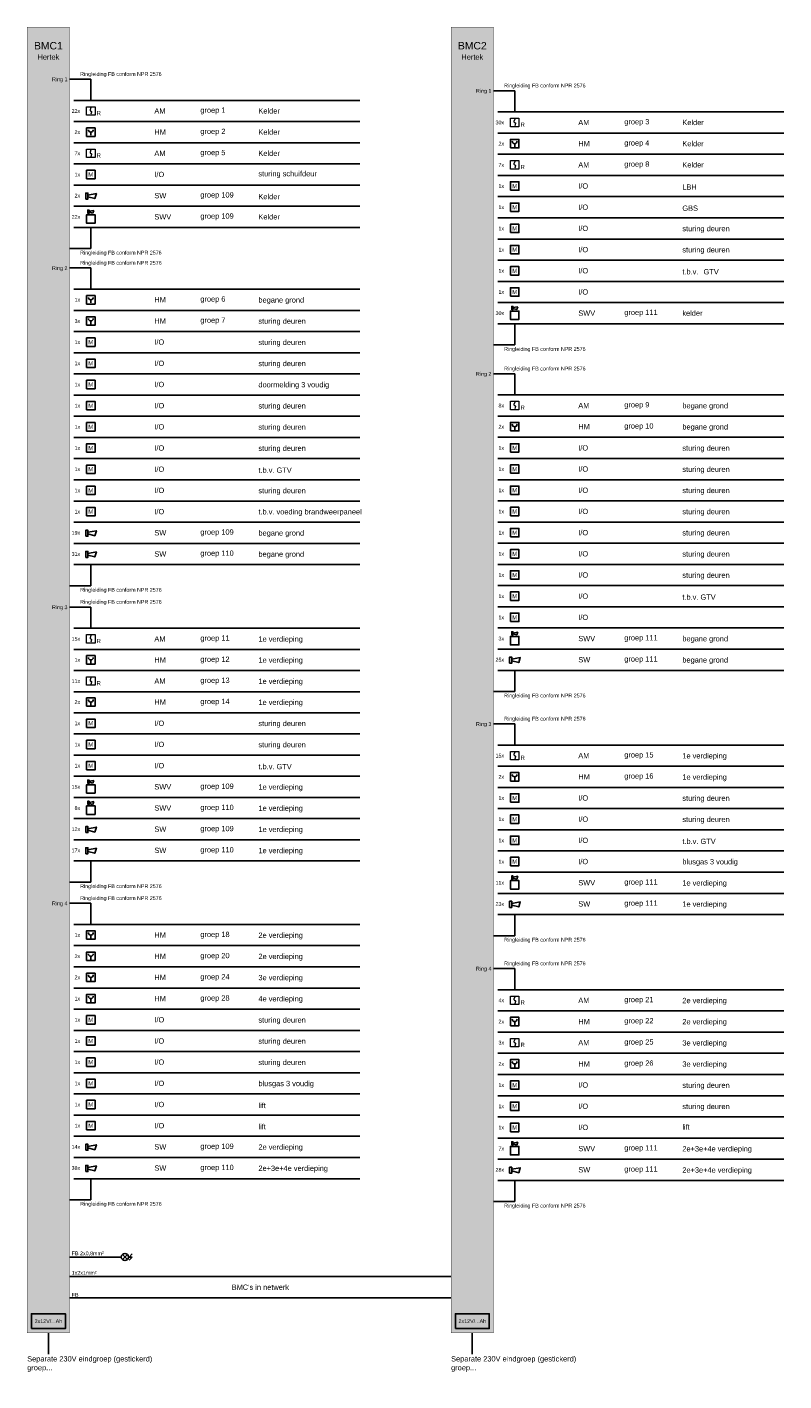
# Model space of a CAD drawing. Header units: millimetres. Extents: x -285897 to 196785, y -309320 to 420074.
# Tile 8 of 10: x 161080 to 196785, y -44418 to 19491. Entities that reach past the tile are written whole.
import ezdxf
from ezdxf.enums import TextEntityAlignment as Align

# ---------------------------------------------------------------- set-up
doc = ezdxf.new("R2010")
doc.units = ezdxf.units.MM
doc.layers.add('BMI', color=1, linetype='Continuous')
doc.layers.add('BRANDMELD', color=1, linetype='Continuous', lineweight=15)
doc.styles.get("Standard").update_dxf_attribs({"font": 'arial.ttf'})
doc.styles.add('TAG', font='swiss.ttf', dxfattribs={"height": 2.5})

# ---------------------------------------------------------------- blocks, each defined once
blk = doc.blocks.new('BMI-FL')
at = {"color": 0}
for p, q in [((-120, -120), (120, 120)), ((120, -120), (-120, 120)), ((195, 0), (345, 150)), ((195, 0), (345, 0)), ((195, -150), (345, 0))]:
    blk.add_line(p, q, dxfattribs=at)
blk.add_lwpolyline([(195, -150, 0, 40, 0), (245, -100, 40, 40, 0)], format="xyseb", dxfattribs=at)
blk.add_circle((0, 0), 170, dxfattribs=at)
at = {"color": 0, "flags": 8}
blk.add_attdef('NUMMER', text='', height=250, dxfattribs=at).set_placement((0, -270), align=Align.TOP_CENTER)
blk = doc.blocks.new('BMI-HM')
at = {"color": 0}
blk.add_line((0, 0), (0, -150), dxfattribs=at)
at = {"color": 0, "linetype": 'Continuous'}
blk.add_lwpolyline([(-200, -200), (-200, 200), (200, 200), (200, -200), (-200, -200)], dxfattribs=at)
at = {"color": 0}
blk.add_arc((0, 115), 115, 180, 0, dxfattribs=at)
at = {"color": 0, "flags": 8}
blk.add_attdef('NUMMER', text='', height=250, dxfattribs=at).set_placement((300, 0), align=Align.MIDDLE_LEFT)
blk = doc.blocks.new('ROOKMELDER')
at = {"layer": 'BRANDMELD', "linetype": 'Continuous'}
for points in [[(-200, -200), (-200, 200), (200, 200), (200, -200), (-200, -200)], [(0, 159), (-34, 53), (-35, 38), (-31, 23), (-22, 11), (-9, 3), (8, -3), (21, -11), (31, -23), (35, -37), (33, -53), (0, -159)]]:
    blk.add_lwpolyline(points, dxfattribs=at)
at = {"layer": 'BRANDMELD', "insert": (275, -200), "char_height": 200, "attachment_point": 7}
blk.add_mtext_dynamic_manual_height_columns('R', width=318.28, gutter_width=12.5, heights=[0], dxfattribs=at)
at = {"layer": 'BRANDMELD', "style": 'TAG', "flags": 8}
blk.add_attdef('NUMMER', text='', height=250, dxfattribs=at).set_placement((0, 425), align=Align.MIDDLE_CENTER)
blk = doc.blocks.new('BMI-SWV')
at = {"color": 0}
for p, q in [((116, 161), (341, 205)), ((116, 119), (302, 69)), ((302, 69), (341, 205))]:
    blk.add_line(p, q, dxfattribs=at)
blk.add_lwpolyline([(60, 60), (116, 60), (116, 220), (60, 220)], close=True, dxfattribs=at)
at = {"layer": 'Defpoints'}
blk.add_lwpolyline([(0, -400), (400, -400), (400, 0), (0, 0)], close=True, dxfattribs=at)
at = {"color": 0, "flags": 8}
blk.add_attdef('NUMMER', text='', height=250, dxfattribs=at).set_placement((200, 445), align=Align.MIDDLE_CENTER)
blk = doc.blocks.new('BMI-IOM')
at = {"color": 0, "linetype": 'Continuous'}
blk.add_lwpolyline([(0, -400), (0, 0), (400, 0), (400, -400), (0, -400)], dxfattribs=at)
blk.add_lwpolyline([(0, -400), (0, 0), (400, 0), (400, -400)], close=True, dxfattribs=at)
blk.add_lwpolyline([(0, -400), (0, 0), (400, 0), (400, -400)], close=True, dxfattribs=at)
at = {"color": 0}
blk.add_text('M', height=200, dxfattribs=at).set_placement((200, -200), align=Align.MIDDLE_CENTER)
at = {"color": 0, "flags": 8}
for tag, p in [('T.B.V.', (963, -25)), ('NUMMER', (1264, -375))]:
    blk.add_attdef(tag, text='', height=250, dxfattribs=at).set_placement(p, align=Align.MIDDLE_CENTER)
blk = doc.blocks.new('BMI-SW')
at = {"color": 0, "linetype": 'Continuous'}
for points in [[(0, -143), (0, 143), (100, 143), (100, -143), (0, -143)], [(100, 43), (500, 118), (429, -118), (100, -32)]]:
    blk.add_lwpolyline(points, dxfattribs=at)
at = {"color": 0, "flags": 8}
blk.add_attdef('NUMMER', text='', height=250, dxfattribs=at).set_placement((1200, 0), align=Align.MIDDLE_CENTER)

msp = doc.modelspace()

# ---------------------------------------------------------------- hatches: boundary and pattern name
at = {"layer": 'BMI', "true_color": 0x939598}
h = msp.add_hatch(color=252, dxfattribs=at)
h.dxf.hatch_style = 1
h.paths.add_polyline_path([(163085, 19486), (161085, 19486), (161085, -42150), (163085, -42150)])
h = msp.add_hatch(color=252, dxfattribs=at)
h.dxf.hatch_style = 1
h.paths.add_polyline_path([(183085, 19486), (181085, 19486), (181085, -42150), (183085, -42150)])

# ---------------------------------------------------------------- linework, layer by layer
at = {"layer": 'BMI'}
for p, q in [((164085, 17032), (163085, 17032)), ((164085, 16032), (164085, 17032)), ((184085, 16486), (183085, 16486)), ((184085, 15486), (184085, 16486)), ((164085, 10032), (164085, 9032)), ((164085, 9032), (163085, 9032)), ((164085, 8118), (163085, 8118)), ((164085, 7118), (164085, 8118)), ((184085, 5486), (184085, 4486)), ((184085, 4486), (183085, 4486)), ((184085, 3125), (183085, 3125)), ((184085, 2125), (184085, 3125)), ((164085, -5882), (164085, -6882)), ((164085, -6882), (163085, -6882)), ((164085, -7889), (163085, -7889)), ((164085, -8889), (164085, -7889)), ((184085, -10875), (184085, -11875)), ((184085, -11875), (183085, -11875)), ((184085, -13402), (183085, -13402)), ((184085, -14402), (184085, -13402)), ((164085, -19874), (164085, -20874)), ((164085, -20874), (163085, -20874)), ((164085, -21871), (163085, -21871)), ((164085, -22871), (164085, -21871)), ((184085, -22402), (184085, -23402)), ((184085, -23402), (183085, -23402)), ((184085, -24953), (183085, -24953)), ((184085, -25953), (184085, -24953)), ((164085, -34871), (164085, -35871)), ((184085, -34953), (184085, -35953)), ((164085, -35871), (163085, -35871)), ((184085, -35953), (183085, -35953)), ((163085, -38569), (165525, -38569)), ((163085, -39496), (181085, -39496)), ((163085, -40496), (181085, -40496)), ((162085, -42150), (162085, -43150)), ((182085, -42150), (182085, -43150))]:
    msp.add_line(p, q, dxfattribs=at)
at = {"layer": 'BMI', "color": 9}
for p, q in [((163285, 16032), (176785, 16032)), ((183285, 15486), (196785, 15486)), ((163285, 15032), (176785, 15032)), ((163285, 15032), (176785, 15032)), ((183285, 14486), (196785, 14486)), ((163285, 14032), (176785, 14032)), ((163285, 14032), (176785, 14032)), ((183285, 13486), (196785, 13486)), ((183285, 13486), (196785, 13486)), ((183285, 13486), (196785, 13486)), ((183285, 13486), (196785, 13486)), ((163285, 13032), (176785, 13032)), ((163285, 13032), (176785, 13032)), ((183285, 12486), (196785, 12486)), ((163285, 12032), (176785, 12032)), ((163285, 12032), (176785, 12032)), ((163285, 12032), (176785, 12032)), ((163285, 12032), (176785, 12032)), ((163285, 12032), (176785, 12032)), ((163285, 12032), (176785, 12032)), ((163285, 11032), (176785, 11032)), ((163285, 11032), (176785, 11032)), ((163285, 11032), (176785, 11032)), ((163285, 11032), (176785, 11032)), ((163285, 11032), (176785, 11032)), ((183285, 11486), (196785, 11486)), ((183285, 11486), (196785, 11486)), ((183285, 11486), (196785, 11486)), ((183285, 11486), (196785, 11486)), ((183285, 10486), (196785, 10486)), ((183285, 10486), (196785, 10486)), ((183285, 10486), (196785, 10486)), ((183285, 10486), (196785, 10486)), ((163285, 10032), (176785, 10032)), ((163285, 10032), (176785, 10032)), ((163285, 10032), (176785, 10032)), ((163285, 10032), (176785, 10032)), ((183285, 9486), (196785, 9486)), ((183285, 9486), (196785, 9486)), ((183285, 9486), (196785, 9486)), ((183285, 9486), (196785, 9486)), ((183285, 8486), (196785, 8486)), ((183285, 8486), (196785, 8486)), ((183285, 8486), (196785, 8486)), ((183285, 8486), (196785, 8486)), ((163285, 7118), (176785, 7118)), ((163285, 7118), (176785, 7118)), ((183285, 7486), (196785, 7486)), ((183285, 7486), (196785, 7486)), ((183285, 7486), (196785, 7486)), ((183285, 7486), (196785, 7486)), ((183285, 7486), (196785, 7486)), ((183285, 7486), (196785, 7486)), ((183285, 7486), (196785, 7486)), ((183285, 7486), (196785, 7486)), ((183285, 6486), (196785, 6486)), ((183285, 6486), (196785, 6486)), ((183285, 6486), (196785, 6486)), ((183285, 6486), (196785, 6486)), ((163285, 6118), (176785, 6118)), ((163285, 6118), (176785, 6118)), ((163285, 6118), (176785, 6118)), ((163285, 6118), (176785, 6118)), ((163285, 5118), (176785, 5118)), ((163285, 5118), (176785, 5118)), ((183285, 5486), (196785, 5486)), ((183285, 5486), (196785, 5486)), ((183285, 5486), (196785, 5486)), ((183285, 5486), (196785, 5486)), ((183285, 5486), (196785, 5486)), ((163285, 4118), (176785, 4118)), ((163285, 4118), (176785, 4118)), ((163285, 4118), (176785, 4118)), ((163285, 4118), (176785, 4118)), ((163285, 3118), (176785, 3118)), ((163285, 3118), (176785, 3118)), ((163285, 3118), (176785, 3118)), ((163285, 3118), (176785, 3118)), ((163285, 2118), (176785, 2118)), ((163285, 2118), (176785, 2118)), ((163285, 2118), (176785, 2118)), ((163285, 2118), (176785, 2118)), ((183285, 2125), (196785, 2125)), ((163285, 1118), (176785, 1118)), ((163285, 1118), (176785, 1118)), ((163285, 1118), (176785, 1118)), ((163285, 1118), (176785, 1118)), ((183285, 1125), (196785, 1125)), ((163285, 118), (176785, 118)), ((163285, 118), (176785, 118)), ((163285, 118), (176785, 118)), ((163285, 118), (176785, 118)), ((183285, 125), (196785, 125)), ((183285, 125), (196785, 125)), ((163285, -882), (176785, -882)), ((163285, -882), (176785, -882)), ((163285, -882), (176785, -882)), ((163285, -882), (176785, -882)), ((183285, -875), (196785, -875)), ((183285, -875), (196785, -875)), ((183285, -875), (196785, -875)), ((183285, -875), (196785, -875)), ((163285, -1882), (176785, -1882)), ((163285, -1882), (176785, -1882)), ((163285, -1882), (176785, -1882)), ((163285, -1882), (176785, -1882)), ((163285, -1882), (176785, -1882)), ((163285, -1882), (176785, -1882)), ((163285, -1882), (176785, -1882)), ((163285, -1882), (176785, -1882)), ((183285, -1875), (196785, -1875)), ((183285, -1875), (196785, -1875)), ((183285, -1875), (196785, -1875)), ((183285, -1875), (196785, -1875)), ((163285, -2882), (176785, -2882)), ((163285, -2882), (176785, -2882)), ((163285, -2882), (176785, -2882)), ((163285, -2882), (176785, -2882)), ((163285, -2882), (176785, -2882)), ((163285, -2882), (176785, -2882)), ((163285, -2882), (176785, -2882)), ((163285, -2882), (176785, -2882)), ((163285, -2882), (176785, -2882)), ((163285, -2882), (176785, -2882)), ((163285, -2882), (176785, -2882)), ((163285, -2882), (176785, -2882)), ((183285, -2875), (196785, -2875)), ((183285, -2875), (196785, -2875)), ((183285, -2875), (196785, -2875)), ((183285, -2875), (196785, -2875)), ((163285, -3882), (176785, -3882)), ((163285, -3882), (176785, -3882)), ((163285, -3882), (176785, -3882)), ((163285, -3882), (176785, -3882)), ((183285, -3875), (196785, -3875)), ((183285, -3875), (196785, -3875)), ((183285, -3875), (196785, -3875)), ((183285, -3875), (196785, -3875)), ((163285, -4882), (176785, -4882)), ((163285, -4882), (176785, -4882)), ((163285, -4882), (176785, -4882)), ((163285, -4882), (176785, -4882)), ((163285, -4882), (176785, -4882)), ((163285, -4882), (176785, -4882)), ((183285, -4875), (196785, -4875)), ((183285, -4875), (196785, -4875)), ((183285, -4875), (196785, -4875)), ((183285, -4875), (196785, -4875)), ((183285, -4875), (196785, -4875)), ((183285, -4875), (196785, -4875)), ((183285, -4875), (196785, -4875)), ((183285, -4875), (196785, -4875)), ((163285, -5882), (176785, -5882)), ((163285, -5882), (176785, -5882)), ((183285, -5875), (196785, -5875)), ((183285, -5875), (196785, -5875)), ((183285, -5875), (196785, -5875)), ((183285, -5875), (196785, -5875)), ((183285, -5875), (196785, -5875)), ((183285, -5875), (196785, -5875)), ((183285, -5875), (196785, -5875)), ((183285, -5875), (196785, -5875)), ((183285, -6875), (196785, -6875)), ((183285, -6875), (196785, -6875)), ((183285, -6875), (196785, -6875)), ((183285, -6875), (196785, -6875)), ((183285, -6875), (196785, -6875)), ((183285, -6875), (196785, -6875)), ((183285, -6875), (196785, -6875)), ((183285, -6875), (196785, -6875)), ((183285, -6875), (196785, -6875)), ((183285, -6875), (196785, -6875)), ((183285, -6875), (196785, -6875)), ((183285, -6875), (196785, -6875)), ((183285, -7875), (196785, -7875)), ((183285, -7875), (196785, -7875)), ((183285, -7875), (196785, -7875)), ((183285, -7875), (196785, -7875)), ((183285, -7875), (196785, -7875)), ((183285, -7875), (196785, -7875)), ((183285, -7875), (196785, -7875)), ((183285, -7875), (196785, -7875)), ((183285, -7875), (196785, -7875)), ((183285, -7875), (196785, -7875)), ((183285, -7875), (196785, -7875)), ((183285, -7875), (196785, -7875)), ((163285, -8889), (176785, -8889)), ((183285, -8875), (196785, -8875)), ((183285, -8875), (196785, -8875)), ((183285, -8875), (196785, -8875)), ((183285, -8875), (196785, -8875)), ((163285, -9889), (176785, -9889)), ((183285, -9875), (196785, -9875)), ((183285, -9875), (196785, -9875)), ((183285, -9875), (196785, -9875)), ((183285, -9875), (196785, -9875)), ((183285, -9875), (196785, -9875)), ((163285, -10882), (176785, -10882)), ((163285, -10882), (176785, -10882)), ((183285, -10875), (196785, -10875)), ((183285, -10875), (196785, -10875)), ((183285, -10875), (196785, -10875)), ((183285, -10875), (196785, -10875)), ((183285, -10875), (196785, -10875)), ((163285, -11882), (176785, -11882)), ((163285, -12874), (176785, -12874)), ((163285, -12874), (176785, -12874)), ((163285, -12874), (176785, -12874)), ((163285, -12874), (176785, -12874)), ((163285, -12874), (176785, -12874)), ((163285, -12874), (176785, -12874)), ((163285, -13874), (176785, -13874)), ((163285, -13874), (176785, -13874)), ((163285, -13874), (176785, -13874)), ((163285, -13874), (176785, -13874)), ((163285, -13874), (176785, -13874)), ((183285, -14402), (196785, -14402)), ((163285, -14874), (176785, -14874)), ((163285, -14874), (176785, -14874)), ((163285, -14874), (176785, -14874)), ((163285, -14874), (176785, -14874)), ((163285, -14874), (176785, -14874)), ((163285, -15874), (176785, -15874)), ((163285, -15874), (176785, -15874)), ((163285, -15874), (176785, -15874)), ((163285, -15874), (176785, -15874)), ((183285, -15402), (196785, -15402)), ((183285, -16402), (196785, -16402)), ((183285, -16402), (196785, -16402)), ((163285, -16874), (176785, -16874)), ((163285, -16874), (176785, -16874)), ((163285, -16874), (176785, -16874)), ((163285, -16874), (176785, -16874)), ((163285, -16874), (176785, -16874)), ((163285, -17874), (176785, -17874)), ((183285, -17402), (196785, -17402)), ((183285, -17402), (196785, -17402)), ((183285, -17402), (196785, -17402)), ((183285, -17402), (196785, -17402)), ((183285, -18402), (196785, -18402)), ((183285, -18402), (196785, -18402)), ((183285, -18402), (196785, -18402)), ((183285, -18402), (196785, -18402)), ((163285, -18874), (176785, -18874)), ((163285, -18874), (176785, -18874)), ((163285, -18874), (176785, -18874)), ((163285, -18874), (176785, -18874)), ((163285, -18874), (176785, -18874)), ((183285, -19402), (196785, -19402)), ((183285, -19402), (196785, -19402)), ((183285, -19402), (196785, -19402)), ((183285, -19402), (196785, -19402)), ((163285, -19874), (176785, -19874)), ((163285, -19874), (176785, -19874)), ((163285, -19874), (176785, -19874)), ((163285, -19874), (176785, -19874)), ((163285, -19874), (176785, -19874)), ((183285, -20402), (196785, -20402)), ((183285, -20402), (196785, -20402)), ((183285, -20402), (196785, -20402)), ((183285, -20402), (196785, -20402)), ((183285, -21402), (196785, -21402)), ((183285, -21402), (196785, -21402)), ((183285, -21402), (196785, -21402)), ((183285, -21402), (196785, -21402)), ((183285, -21402), (196785, -21402)), ((163285, -22871), (176785, -22871)), ((163285, -22871), (176785, -22871)), ((183285, -22402), (196785, -22402)), ((183285, -22402), (196785, -22402)), ((183285, -22402), (196785, -22402)), ((183285, -22402), (196785, -22402)), ((183285, -22402), (196785, -22402)), ((183285, -22402), (196785, -22402)), ((183285, -22402), (196785, -22402)), ((183285, -22402), (196785, -22402)), ((183285, -22402), (196785, -22402)), ((183285, -22402), (196785, -22402)), ((163285, -23871), (176785, -23871)), ((163285, -23871), (176785, -23871)), ((163285, -23871), (176785, -23871)), ((163285, -23871), (176785, -23871)), ((163285, -24871), (176785, -24871)), ((163285, -24871), (176785, -24871)), ((163285, -24871), (176785, -24871)), ((163285, -24871), (176785, -24871)), ((163285, -24871), (176785, -24871)), ((163285, -24871), (176785, -24871)), ((163285, -25871), (176785, -25871)), ((163285, -25871), (176785, -25871)), ((163285, -25871), (176785, -25871)), ((163285, -25871), (176785, -25871)), ((163285, -25871), (176785, -25871)), ((163285, -25871), (176785, -25871)), ((163285, -25871), (176785, -25871)), ((163285, -25871), (176785, -25871)), ((183285, -25953), (196785, -25953)), ((163285, -26871), (176785, -26871)), ((163285, -26871), (176785, -26871)), ((163285, -26871), (176785, -26871)), ((163285, -26871), (176785, -26871)), ((183285, -26953), (196785, -26953)), ((163285, -27871), (176785, -27871)), ((163285, -27871), (176785, -27871)), ((163285, -27871), (176785, -27871)), ((163285, -27871), (176785, -27871)), ((163285, -27871), (176785, -27871)), ((183285, -27953), (196785, -27953)), ((183285, -27953), (196785, -27953)), ((163285, -28871), (176785, -28871)), ((163285, -28871), (176785, -28871)), ((163285, -28871), (176785, -28871)), ((163285, -28871), (176785, -28871)), ((163285, -28871), (176785, -28871)), ((183285, -28953), (196785, -28953)), ((183285, -28953), (196785, -28953)), ((163285, -29871), (176785, -29871)), ((163285, -29871), (176785, -29871)), ((163285, -29871), (176785, -29871)), ((163285, -29871), (176785, -29871)), ((163285, -29871), (176785, -29871)), ((183285, -29953), (196785, -29953)), ((183285, -29953), (196785, -29953)), ((183285, -29953), (196785, -29953)), ((183285, -29953), (196785, -29953)), ((183285, -29953), (196785, -29953)), ((183285, -29953), (196785, -29953)), ((163285, -30871), (176785, -30871)), ((163285, -30871), (176785, -30871)), ((163285, -30871), (176785, -30871)), ((163285, -30871), (176785, -30871)), ((163285, -30871), (176785, -30871)), ((163285, -30871), (176785, -30871)), ((163285, -30871), (176785, -30871)), ((163285, -30871), (176785, -30871)), ((163285, -30871), (176785, -30871)), ((183285, -30953), (196785, -30953)), ((183285, -30953), (196785, -30953)), ((183285, -30953), (196785, -30953)), ((183285, -30953), (196785, -30953)), ((163285, -31871), (176785, -31871)), ((163285, -31871), (176785, -31871)), ((163285, -31871), (176785, -31871)), ((163285, -31871), (176785, -31871)), ((163285, -31871), (176785, -31871)), ((163285, -31871), (176785, -31871)), ((163285, -31871), (176785, -31871)), ((163285, -31871), (176785, -31871)), ((163285, -31871), (176785, -31871)), ((183285, -31953), (196785, -31953)), ((183285, -31953), (196785, -31953)), ((183285, -31953), (196785, -31953)), ((183285, -31953), (196785, -31953)), ((163285, -32871), (176785, -32871)), ((163285, -32871), (176785, -32871)), ((163285, -32871), (176785, -32871)), ((163285, -32871), (176785, -32871)), ((183285, -32953), (196785, -32953)), ((183285, -32953), (196785, -32953)), ((183285, -32953), (196785, -32953)), ((183285, -32953), (196785, -32953)), ((163285, -33871), (176785, -33871)), ((163285, -33871), (176785, -33871)), ((163285, -33871), (176785, -33871)), ((163285, -33871), (176785, -33871)), ((163285, -33871), (176785, -33871)), ((163285, -33871), (176785, -33871)), ((163285, -33871), (176785, -33871)), ((163285, -33871), (176785, -33871)), ((183285, -33953), (196785, -33953)), ((183285, -33953), (196785, -33953)), ((183285, -33953), (196785, -33953)), ((183285, -33953), (196785, -33953)), ((183285, -33953), (196785, -33953)), ((163285, -34871), (176785, -34871)), ((163285, -34871), (176785, -34871)), ((163285, -34871), (176785, -34871)), ((163285, -34871), (176785, -34871)), ((163285, -34871), (176785, -34871)), ((163285, -34871), (176785, -34871)), ((163285, -34871), (176785, -34871)), ((163285, -34871), (176785, -34871)), ((163285, -34871), (176785, -34871)), ((163285, -34871), (176785, -34871)), ((183285, -34953), (196785, -34953)), ((183285, -34953), (196785, -34953)), ((183285, -34953), (196785, -34953)), ((183285, -34953), (196785, -34953)), ((183285, -34953), (196785, -34953)), ((183285, -34953), (196785, -34953)), ((183285, -34953), (196785, -34953)), ((183285, -34953), (196785, -34953)), ((183285, -34953), (196785, -34953)), ((183285, -34953), (196785, -34953)), ((183285, -34953), (196785, -34953))]:
    msp.add_line(p, q, dxfattribs=at)
at = {"layer": 'BMI', "const_width": 10}
for points in [[(163085, 19486), (161085, 19486), (161085, -42150), (163085, -42150)], [(183085, 19486), (181085, 19486), (181085, -42150), (183085, -42150)]]:
    msp.add_lwpolyline(points, close=True, dxfattribs=at)
at = {"layer": 'BMI'}
for points in [[(163885, 10233), (164285, 10233), (164285, 10633), (163885, 10633)], [(164285, 10233), (163885, 10233), (163885, 10633), (164285, 10633)], [(183885, 5687), (184285, 5687), (184285, 6087), (183885, 6087)], [(184285, 5687), (183885, 5687), (183885, 6087), (184285, 6087)], [(183885, -9674), (184285, -9674), (184285, -9274), (183885, -9274)], [(184285, -9674), (183885, -9674), (183885, -9274), (184285, -9274)], [(163885, -16673), (164285, -16673), (164285, -16273), (163885, -16273)], [(164285, -16673), (163885, -16673), (163885, -16273), (164285, -16273)], [(163885, -17673), (164285, -17673), (164285, -17273), (163885, -17273)], [(164285, -17673), (163885, -17673), (163885, -17273), (164285, -17273)], [(183885, -21201), (184285, -21201), (184285, -20801), (183885, -20801)], [(184285, -21201), (183885, -21201), (183885, -20801), (184285, -20801)], [(183885, -33752), (184285, -33752), (184285, -33352), (183885, -33352)], [(184285, -33752), (183885, -33752), (183885, -33352), (184285, -33352)], [(161285, -41950), (162885, -41950), (162885, -41250), (161285, -41250)], [(181285, -41950), (182885, -41950), (182885, -41250), (181285, -41250)]]:
    msp.add_lwpolyline(points, close=True, dxfattribs=at)

# ---------------------------------------------------------------- block references
for name, p in [('BMI-HM', (164085, 14532)), ('BMI-HM', (184085, 13986)), ('BMI-IOM', (163885, 12732)), ('BMI-IOM', (183885, 12186)), ('BMI-SW', (163847, 11513)), ('BMI-IOM', (183885, 11186)), ('BMI-SWV', (163885, 10633)), ('BMI-IOM', (183885, 10186)), ('BMI-IOM', (183885, 9186)), ('BMI-IOM', (183885, 8186)), ('BMI-IOM', (183885, 7186)), ('BMI-HM', (164085, 6618)), ('BMI-HM', (164085, 5618)), ('BMI-SWV', (183885, 6087)), ('BMI-IOM', (163885, 4818)), ('BMI-IOM', (163885, 3818)), ('BMI-IOM', (163885, 2818)), ('BMI-IOM', (163885, 1818)), ('BMI-IOM', (163885, 818)), ('BMI-HM', (184085, 625)), ('BMI-IOM', (163885, -182)), ('BMI-IOM', (183885, -175)), ('BMI-IOM', (163885, -1182)), ('BMI-IOM', (183885, -1175)), ('BMI-IOM', (163885, -2182)), ('BMI-IOM', (183885, -2175)), ('BMI-IOM', (163885, -3182)), ('BMI-IOM', (183885, -3175)), ('BMI-SW', (163847, -4401)), ('BMI-IOM', (183885, -4175)), ('BMI-SW', (163847, -5401)), ('BMI-IOM', (183885, -5175)), ('BMI-IOM', (183885, -6175)), ('BMI-IOM', (183885, -7175)), ('BMI-IOM', (183885, -8175)), ('BMI-SWV', (183885, -9274)), ('BMI-HM', (164085, -10382)), ('BMI-SW', (183847, -10394)), ('BMI-HM', (164085, -12374)), ('BMI-IOM', (163885, -13174)), ('BMI-IOM', (163885, -14174)), ('BMI-IOM', (163885, -15174)), ('BMI-HM', (184085, -15902)), ('BMI-SWV', (163885, -16273)), ('BMI-SWV', (163885, -17273)), ('BMI-IOM', (183885, -16702)), ('BMI-IOM', (183885, -17702)), ('BMI-SW', (163847, -18393)), ('BMI-IOM', (183885, -18702)), ('BMI-SW', (163847, -19393)), ('BMI-IOM', (183885, -19702)), ('BMI-SWV', (183885, -20801)), ('BMI-SW', (183847, -21921)), ('BMI-HM', (164085, -23371)), ('BMI-HM', (164085, -24371)), ('BMI-HM', (164085, -25371)), ('BMI-HM', (164085, -26371)), ('BMI-IOM', (163885, -27171)), ('BMI-HM', (184085, -27453)), ('BMI-IOM', (163885, -28171)), ('BMI-IOM', (163885, -29171)), ('BMI-HM', (184085, -29453)), ('BMI-IOM', (163885, -30171)), ('BMI-IOM', (183885, -30253)), ('BMI-IOM', (163885, -31171)), ('BMI-IOM', (183885, -31253)), ('BMI-IOM', (163885, -32171)), ('BMI-IOM', (183885, -32253)), ('BMI-SWV', (183885, -33352)), ('BMI-SW', (163847, -33390)), ('BMI-SW', (163847, -34390)), ('BMI-SW', (183847, -34472)), ('BMI-FL', (165695, -38569))]:
    msp.add_blockref(name, p, dxfattribs=at)
at = {"layer": 'BRANDMELD'}
for p in [(164085, 15532), (184085, 14986), (164085, 13532), (184085, 12986), (184085, 1625), (164085, -9389), (164085, -11382), (184085, -14902), (184085, -26453), (184085, -28453)]:
    msp.add_blockref('ROOKMELDER', p, dxfattribs=at)

# ---------------------------------------------------------------- texts
at = {"layer": 'BMI'}
for s, width, insert, char_height, attachment_point in [('BMC1\\P{\\H0.71429x;Hertek}', 1652.58, (162085, 18786), 350, 2), ('BMC2\\P{\\H0.71429x;Hertek}', 1652.58, (182085, 18786), 350, 2), ('Ringleiding FB conform NPR 2576', 10700.35, (163585, 17132), 180, 7), ('Ring 1', 1316.6, (162985, 16999), 180, 6), ('Ringleiding FB conform NPR 2576', 10700.35, (183585, 16586), 180, 7), ('Ring 1', 1316.6, (182985, 16452), 180, 6), ('22x', 637.5, (163585, 15532), 180, 6), ('AM', 6746.91, (167085, 15532), 250, 4), ('groep 1', 6000, (169254, 15532), 250, 4), ('Kelder', 6000, (171994, 15532), 250, 4), ('30x', 637.5, (183585, 14986), 180, 6), ('AM', 6746.91, (187085, 14986), 250, 4), ('groep 3', 6000, (189254, 14986), 250, 4), ('Kelder', 6000, (191994, 14986), 250, 4), ('2x', 637.5, (163585, 14532), 180, 6), ('HM', 6746.91, (167085, 14532), 250, 4), ('groep 2', 6000, (169254, 14532), 250, 4), ('Kelder', 6000, (171994, 14532), 250, 4), ('2x', 637.5, (183585, 13986), 180, 6), ('HM', 6746.91, (187085, 13986), 250, 4), ('groep 4', 6000, (189254, 13986), 250, 4), ('Kelder', 6000, (191994, 13986), 250, 4), ('7x', 637.5, (163585, 13532), 180, 6), ('AM', 6746.91, (167085, 13532), 250, 4), ('groep 5', 6000, (169254, 13532), 250, 4), ('Kelder', 6000, (171994, 13532), 250, 4), ('7x', 637.5, (183585, 12986), 180, 6), ('AM', 6746.91, (187085, 12986), 250, 4), ('groep 8', 6000, (189254, 12986), 250, 4), ('Kelder', 6000, (191994, 12986), 250, 4), ('1x', 637.5, (163585, 12532), 180, 6), ('I/O', 6746.91, (167085, 12532), 250, 4), ('sturing schuifdeur', 6000, (171994, 12532), 250, 4), ('2x', 637.5, (163585, 11532), 180, 6), ('SW', 6746.91, (167085, 11532), 250, 4), ('groep 109', 6000, (169254, 11532), 250, 4), ('\\pt2000;Kelder', 6000, (171994, 11486), 250, 4), ('1x', 637.5, (183585, 11986), 180, 6), ('I/O', 6746.91, (187085, 11986), 250, 4), ('LBH', 6000, (191994, 11940), 250, 4), ('1x', 637.5, (183585, 10986), 180, 6), ('I/O', 6746.91, (187085, 10986), 250, 4), ('GBS', 6000, (191994, 10940), 250, 4), ('22x', 637.5, (163585, 10532), 180, 6), ('SWV', 6746.91, (167085, 10532), 250, 4), ('groep 109', 6000, (169254, 10532), 250, 4), ('Kelder', 6000, (171994, 10532), 250, 4), ('1x', 637.5, (183585, 9986), 180, 6), ('I/O', 6746.91, (187085, 9986), 250, 4), ('\\pt2000;sturing deuren', 6000, (191994, 9940), 250, 4), ('Ringleiding FB conform NPR 2576', 10700.35, (163585, 8932), 180, 1), ('1x', 637.5, (183585, 8986), 180, 6), ('I/O', 6746.91, (187085, 8986), 250, 4), ('\\pt2000;sturing deuren', 6000, (191994, 8940), 250, 4), ('Ringleiding FB conform NPR 2576', 10700.35, (163585, 8218), 180, 7), ('Ring 2', 1316.6, (162985, 8084), 180, 6), ('1x', 637.5, (183585, 7986), 180, 6), ('I/O', 6746.91, (187085, 7986), 250, 4), ('t.b.v.^IGTV', 6000, (191994, 7940), 250, 4), ('1x', 637.5, (183585, 6986), 180, 6), ('I/O', 6746.91, (187085, 6986), 250, 4), ('1x', 637.5, (163585, 6618), 180, 6), ('HM', 6746.91, (167085, 6618), 250, 4), ('groep 6', 6000, (169254, 6618), 250, 4), ('begane grond', 6000, (171994, 6572), 250, 4), ('30x', 637.5, (183585, 5986), 180, 6), ('SWV', 6746.91, (187085, 5986), 250, 4), ('groep 111', 6000, (189254, 5986), 250, 4), ('kelder', 6000, (191994, 5986), 250, 4), ('3x', 637.5, (163585, 5618), 180, 6), ('HM', 6746.91, (167085, 5618), 250, 4), ('groep 7', 6000, (169254, 5618), 250, 4), ('sturing deuren', 6000, (171994, 5572), 250, 4), ('1x', 637.5, (163585, 4618), 180, 6), ('I/O', 6746.91, (167085, 4618), 250, 4), ('sturing deuren', 6000, (171994, 4572), 250, 4), ('Ringleiding FB conform NPR 2576', 10700.35, (183585, 4386), 180, 1), ('1x', 637.5, (163585, 3618), 180, 6), ('I/O', 6746.91, (167085, 3618), 250, 4), ('sturing deuren', 6000, (171994, 3572), 250, 4), ('Ringleiding FB conform NPR 2576', 10700.35, (183585, 3225), 180, 7), ('1x', 637.5, (163585, 2618), 180, 6), ('I/O', 6746.91, (167085, 2618), 250, 4), ('doormelding 3 voudig', 6000, (171994, 2572), 250, 4), ('Ring 2', 1316.6, (182985, 3091), 180, 6), ('1x', 637.5, (163585, 1618), 180, 6), ('I/O', 6746.91, (167085, 1618), 250, 4), ('sturing deuren', 6000, (171994, 1572), 250, 4), ('8x', 637.5, (183585, 1625), 180, 6), ('AM', 6746.91, (187085, 1625), 250, 4), ('groep 9', 6000, (189254, 1625), 250, 4), ('begane grond', 6000, (191994, 1579), 250, 4), ('1x', 637.5, (163585, 618), 180, 6), ('I/O', 6746.91, (167085, 618), 250, 4), ('sturing deuren', 6000, (171994, 572), 250, 4), ('2x', 637.5, (183585, 625), 180, 6), ('HM', 6746.91, (187085, 625), 250, 4), ('groep 10', 6000, (189254, 625), 250, 4), ('begane grond', 6000, (191994, 579), 250, 4), ('1x', 637.5, (163585, -382), 180, 6), ('I/O', 6746.91, (167085, -382), 250, 4), ('sturing deuren', 6000, (171994, -428), 250, 4), ('1x', 637.5, (183585, -375), 180, 6), ('I/O', 6746.91, (187085, -375), 250, 4), ('\\pt2000;sturing deuren', 6000, (191994, -421), 250, 4), ('I/O', 6746.91, (167085, -1382), 250, 4), ('I/O', 6746.91, (187085, -1375), 250, 4), ('\\pt2000;sturing deuren', 6000, (191994, -1421), 250, 4), ('1x', 637.5, (163585, -1382), 180, 6), ('t.b.v. GTV', 6000, (171994, -1428), 250, 4), ('1x', 637.5, (183585, -1375), 180, 6), ('1x', 637.5, (163585, -2382), 180, 6), ('I/O', 6746.91, (167085, -2382), 250, 4), ('sturing deuren', 6000, (171994, -2428), 250, 4), ('1x', 637.5, (183585, -2375), 180, 6), ('I/O', 6746.91, (187085, -2375), 250, 4), ('\\pt2000;sturing deuren', 6000, (191994, -2421), 250, 4), ('1x', 637.5, (163585, -3382), 180, 6), ('I/O', 6746.91, (167085, -3382), 250, 4), ('t.b.v. voeding brandweerpaneel', 6000, (171994, -3428), 250, 4), ('1x', 637.5, (183585, -3375), 180, 6), ('I/O', 6746.91, (187085, -3375), 250, 4), ('\\pt2000;sturing deuren', 6000, (191994, -3421), 250, 4), ('19x', 637.5, (163585, -4382), 180, 6), ('SW', 6746.91, (167085, -4382), 250, 4), ('groep 109', 6000, (169254, -4382), 250, 4), ('begane grond', 6000, (171994, -4428), 250, 4), ('1x', 637.5, (183585, -4375), 180, 6), ('I/O', 6746.91, (187085, -4375), 250, 4), ('\\pt2000;sturing deuren', 6000, (191994, -4421), 250, 4), ('31x', 637.5, (163585, -5382), 180, 6), ('SW', 6746.91, (167085, -5382), 250, 4), ('groep 110', 6000, (169254, -5382), 250, 4), ('begane grond', 6000, (171994, -5428), 250, 4), ('1x', 637.5, (183585, -5375), 180, 6), ('I/O', 6746.91, (187085, -5375), 250, 4), ('\\pt2000;sturing deuren', 6000, (191994, -5421), 250, 4), ('1x', 637.5, (183585, -6375), 180, 6), ('I/O', 6746.91, (187085, -6375), 250, 4), ('\\pt2000;sturing deuren', 6000, (191994, -6421), 250, 4), ('Ringleiding FB conform NPR 2576', 10700.35, (163585, -6985), 180, 1), ('Ringleiding FB conform NPR 2576', 10700.35, (163585, -7789), 180, 7), ('1x', 637.5, (183585, -7375), 180, 6), ('I/O', 6746.91, (187085, -7375), 250, 4), ('\\pt2000;t.b.v. GTV', 6000, (191994, -7421), 250, 4), ('Ring 3', 1316.6, (162985, -7923), 180, 6), ('1x', 637.5, (183585, -8375), 180, 6), ('I/O', 6746.91, (187085, -8375), 250, 4), ('15x', 637.5, (163585, -9389), 180, 6), ('AM', 6746.91, (167085, -9389), 250, 4), ('groep 11', 6000, (169254, -9389), 250, 4), ('1e verdieping', 6000, (171994, -9435), 250, 4), ('3x', 637.5, (183585, -9375), 180, 6), ('SWV', 6746.91, (187085, -9375), 250, 4), ('groep 111', 6000, (189254, -9375), 250, 4), ('\\pt2000;begane grond', 6000, (191994, -9421), 250, 4), ('1x', 637.5, (163585, -10382), 180, 6), ('HM', 6746.91, (167085, -10382), 250, 4), ('groep 12', 6000, (169254, -10389), 250, 4), ('1e verdieping', 6000, (171994, -10428), 250, 4), ('25x', 637.5, (183585, -10375), 180, 6), ('SW', 6746.91, (187085, -10375), 250, 4), ('groep 111', 6000, (189254, -10375), 250, 4), ('\\pt2000;begane grond', 6000, (191994, -10421), 250, 4), ('11x', 637.5, (163585, -11382), 180, 6), ('AM', 6746.91, (167085, -11382), 250, 4), ('groep 13', 6000, (169254, -11382), 250, 4), ('1e verdieping', 6000, (171994, -11428), 250, 4), ('Ringleiding FB conform NPR 2576', 10700.35, (183585, -11975), 180, 1), ('2x', 637.5, (163585, -12374), 180, 6), ('HM', 6746.91, (167085, -12374), 250, 4), ('groep 14', 6000, (169254, -12382), 250, 4), ('1e verdieping', 6000, (171994, -12420), 250, 4), ('1x', 637.5, (163585, -13374), 180, 6), ('I/O', 6746.91, (167085, -13374), 250, 4), ('sturing deuren', 6000, (171994, -13420), 250, 4), ('Ring 3', 1316.6, (182985, -13436), 180, 6), ('Ringleiding FB conform NPR 2576', 10700.35, (183585, -13302), 180, 7), ('1x', 637.5, (163585, -14374), 180, 6), ('I/O', 6746.91, (167085, -14374), 250, 4), ('sturing deuren', 6000, (171994, -14420), 250, 4), ('1x', 637.5, (163585, -15374), 180, 6), ('I/O', 6746.91, (167085, -15374), 250, 4), ('t.b.v. GTV', 6000, (171994, -15420), 250, 4), ('15x', 637.5, (183585, -14902), 180, 6), ('AM', 6746.91, (187085, -14902), 250, 4), ('groep 15', 6000, (189254, -14902), 250, 4), ('\\pt2000;1e verdieping', 6000, (191994, -14948), 250, 4), ('2x', 637.5, (183585, -15902), 180, 6), ('HM', 6746.91, (187085, -15902), 250, 4), ('groep 16', 6000, (189254, -15902), 250, 4), ('\\pt2000;1e verdieping', 6000, (191994, -15948), 250, 4), ('15x', 637.5, (163585, -16374), 180, 6), ('SWV', 6746.91, (167085, -16374), 250, 4), ('groep 109', 6000, (169254, -16382), 250, 4), ('1e verdieping', 6000, (171994, -16420), 250, 4), ('SWV', 6746.91, (167085, -17374), 250, 4), ('groep 110', 6000, (169254, -17382), 250, 4), ('1x', 637.5, (183585, -16902), 180, 6), ('I/O', 6746.91, (187085, -16902), 250, 4), ('\\pt2000;sturing deuren', 6000, (191994, -16948), 250, 4), ('8x', 637.5, (163585, -17374), 180, 6), ('1e verdieping', 6000, (171994, -17420), 250, 4), ('1x', 637.5, (183585, -17902), 180, 6), ('I/O', 6746.91, (187085, -17902), 250, 4), ('\\pt2000;sturing deuren', 6000, (191994, -17948), 250, 4), ('12x', 637.5, (163585, -18374), 180, 6), ('SW', 6746.91, (167085, -18374), 250, 4), ('groep 109', 6000, (169254, -18382), 250, 4), ('1e verdieping', 6000, (171994, -18420), 250, 4), ('1x', 637.5, (183585, -18902), 180, 6), ('I/O', 6746.91, (187085, -18902), 250, 4), ('\\pt2000;t.b.v. GTV', 6000, (191994, -18948), 250, 4), ('17x', 637.5, (163585, -19374), 180, 6), ('SW', 6746.91, (167085, -19374), 250, 4), ('groep 110', 6000, (169254, -19382), 250, 4), ('1e verdieping', 6000, (171994, -19420), 250, 4), ('I/O', 6746.91, (187085, -19902), 250, 4), ('\\pt2000;blusgas 3 voudig', 6000, (191994, -19948), 250, 4), ('1x', 637.5, (183585, -19902), 180, 6), ('Ringleiding FB conform NPR 2576', 10700.35, (163585, -20974), 180, 1), ('11x', 637.5, (183585, -20902), 180, 6), ('SWV', 6746.91, (187085, -20902), 250, 4), ('groep 111', 6000, (189254, -20902), 250, 4), ('\\pt2000;1e verdieping', 6000, (191994, -20948), 250, 4), ('Ringleiding FB conform NPR 2576', 10700.35, (163585, -21771), 180, 7), ('Ring 4', 1316.6, (162985, -21904), 180, 6), ('23x', 637.5, (183585, -21902), 180, 6), ('SW', 6746.91, (187085, -21902), 250, 4), ('groep 111', 6000, (189254, -21902), 250, 4), ('\\pt2000;1e verdieping', 6000, (191994, -21948), 250, 4), ('1x', 637.5, (163585, -23371), 180, 6), ('HM', 6746.91, (167085, -23371), 250, 4), ('groep 18', 6000, (169254, -23378), 250, 4), ('2e verdieping', 6000, (171994, -23417), 250, 4), ('Ringleiding FB conform NPR 2576', 10700.35, (183585, -23502), 180, 1), ('2x', 637.5, (163585, -24371), 180, 6), ('HM', 6746.91, (167085, -24371), 250, 4), ('groep 20', 6000, (169254, -24378), 250, 4), ('2e verdieping', 6000, (171994, -24417), 250, 4), ('Ring 4', 1316.6, (182985, -24986), 180, 6), ('Ringleiding FB conform NPR 2576', 10700.35, (183585, -24853), 180, 7), ('2x', 637.5, (163585, -25371), 180, 6), ('HM', 6746.91, (167085, -25371), 250, 4), ('groep 24', 6000, (169254, -25378), 250, 4), ('3e verdieping', 6000, (171994, -25417), 250, 4), ('1x', 637.5, (163585, -26371), 180, 6), ('HM', 6746.91, (167085, -26371), 250, 4), ('groep 28', 6000, (169254, -26378), 250, 4), ('4e verdieping', 6000, (171994, -26417), 250, 4), ('4x', 637.5, (183585, -26453), 180, 6), ('AM', 6746.91, (187085, -26453), 250, 4), ('groep 21', 6000, (189254, -26453), 250, 4), ('\\pt2000;2e verdieping', 6000, (191994, -26499), 250, 4), ('1x', 637.5, (163585, -27371), 180, 6), ('I/O', 6746.91, (167085, -27371), 250, 4), ('sturing deuren', 6000, (171994, -27417), 250, 4), ('2x', 637.5, (183585, -27453), 180, 6), ('HM', 6746.91, (187085, -27453), 250, 4), ('groep 22', 6000, (189254, -27453), 250, 4), ('\\pt2000;2e verdieping', 6000, (191994, -27499), 250, 4), ('1x', 637.5, (163585, -28371), 180, 6), ('I/O', 6746.91, (167085, -28371), 250, 4), ('sturing deuren', 6000, (171994, -28417), 250, 4), ('3x', 637.5, (183585, -28453), 180, 6), ('AM', 6746.91, (187085, -28453), 250, 4), ('groep 25', 6000, (189254, -28453), 250, 4), ('\\pt2000;3e verdieping', 6000, (191994, -28499), 250, 4), ('1x', 637.5, (163585, -29371), 180, 6), ('I/O', 6746.91, (167085, -29371), 250, 4), ('sturing deuren', 6000, (171994, -29417), 250, 4), ('2x', 637.5, (183585, -29453), 180, 6), ('HM', 6746.91, (187085, -29453), 250, 4), ('groep 26', 6000, (189254, -29453), 250, 4), ('\\pt2000;3e verdieping', 6000, (191994, -29499), 250, 4), ('1x', 637.5, (163585, -30371), 180, 6), ('I/O', 6746.91, (167085, -30371), 250, 4), ('blusgas 3 voudig', 6000, (171994, -30417), 250, 4), ('1x', 637.5, (183585, -30453), 180, 6), ('I/O', 6746.91, (187085, -30453), 250, 4), ('\\pt2000;sturing deuren', 6000, (191994, -30499), 250, 4), ('1x', 637.5, (163585, -31371), 180, 6), ('I/O', 6746.91, (167085, -31371), 250, 4), ('lift', 6000, (171994, -31417), 250, 4), ('I/O', 6746.91, (187085, -31453), 250, 4), ('1x', 637.5, (183585, -31453), 180, 6), ('\\pt2000;sturing deuren', 6000, (191994, -31499), 250, 4), ('1x', 637.5, (163585, -32371), 180, 6), ('I/O', 6746.91, (167085, -32371), 250, 4), ('lift', 6000, (171994, -32417), 250, 4), ('1x', 637.5, (183585, -32453), 180, 6), ('I/O', 6746.91, (187085, -32453), 250, 4), ('\\pt2000;lift', 6000, (191994, -32435), 250, 4), ('14x', 637.5, (163585, -33371), 180, 6), ('SW', 6746.91, (167085, -33371), 250, 4), ('groep 109', 6000, (169254, -33378), 250, 4), ('2e verdieping', 6000, (171994, -33417), 250, 4), ('7x', 637.5, (183585, -33453), 180, 6), ('SWV', 6746.91, (187085, -33453), 250, 4), ('groep 111', 6000, (189254, -33453), 250, 4), ('\\pt2000;2e+3e+4e verdieping', 6000, (191994, -33499), 250, 4), ('38x', 637.5, (163585, -34371), 180, 6), ('SW', 6746.91, (167085, -34371), 250, 4), ('groep 110', 6000, (169254, -34378), 250, 4), ('2e+3e+4e verdieping', 6000, (171994, -34417), 250, 4), ('28x', 637.5, (183585, -34453), 180, 6), ('SW', 6746.91, (187085, -34453), 250, 4), ('groep 111', 6000, (189254, -34453), 250, 4), ('\\pt2000;2e+3e+4e verdieping', 6000, (191994, -34499), 250, 4), ('Ringleiding FB conform NPR 2576', 10700.35, (163585, -35971), 180, 1), ('Ringleiding FB conform NPR 2576', 10700.35, (183585, -36053), 180, 1), ('FB 2x0,8mm²', 1544.53, (163185, -38519), 180, 7), ('1x2x1mm²', 1544.53, (163185, -39405), 180, 7), ("BMC's in netwerk", 6000, (172085, -39996), 250, 5), ('FB', 1544.53, (163185, -40446), 180, 7), ('2x12V/...Ah', 1626.43, (162085, -41600), 180, 5), ('2x12V/...Ah', 1626.43, (182085, -41600), 180, 5), ('Separate 230V eindgroep (gestickerd)\\Pgroep...', 5926.71, (161085, -43250), 250, 1), ('Separate 230V eindgroep (gestickerd)\\Pgroep...', 5926.71, (181085, -43250), 250, 1)]:
    msp.add_mtext_dynamic_manual_height_columns(s, width=width, gutter_width=12.5, heights=[0], dxfattribs=dict(at, insert=insert, char_height=char_height, attachment_point=attachment_point))

doc.saveas('drawing.dxf')
